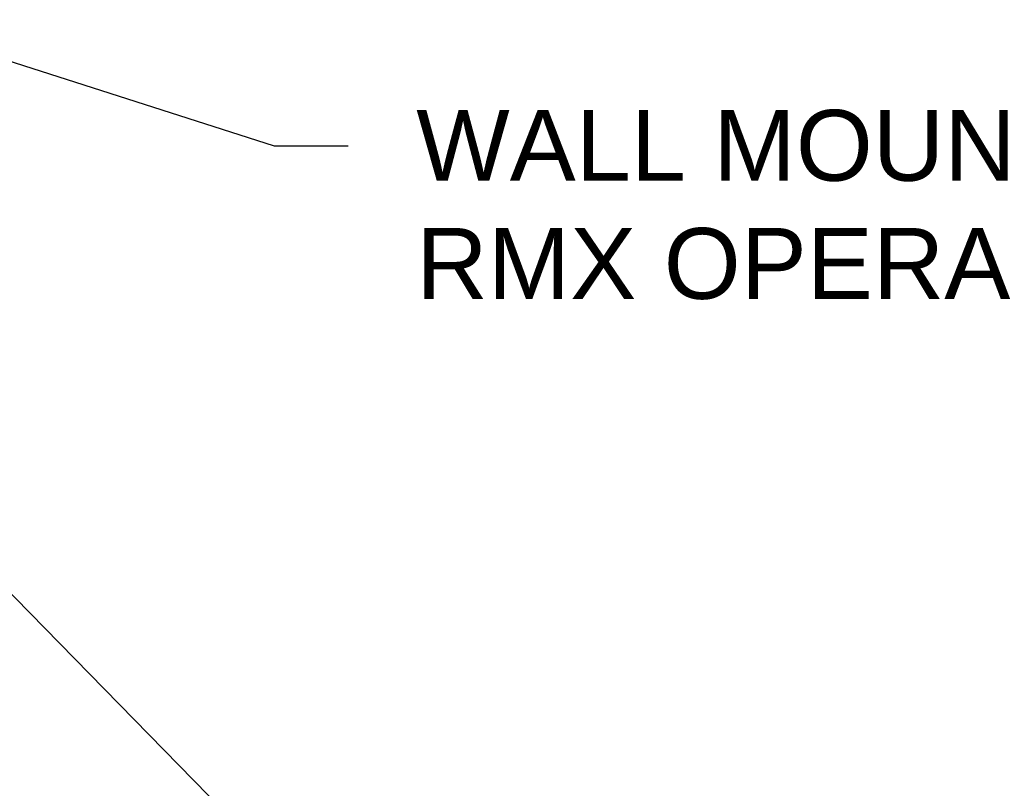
# Model space of a CAD drawing. Header units: inches. Extents: x 169.6 to 213.7, y 214.8 to 266.5.
# Tile 20 of 28: x 207.7 to 209, y 223.1 to 224.1. Entities that reach past the tile are written whole.
import ezdxf
from ezdxf import colors
from ezdxf.entities.mleader import LeaderData, LeaderLine
from ezdxf.math import Vec2, Vec3

# ---------------------------------------------------------------- set-up
doc = ezdxf.new("R2010")
doc.units = ezdxf.units.IN
doc.header["$LTSCALE"] = 0.25
doc.header["$MEASUREMENT"] = 0
doc.layers.add('ANNOTATIONS', color=1, linetype='Continuous')
doc.styles.add('ARIAL', font='arial.ttf', dxfattribs={"height": 0.09375})

msp = doc.modelspace()

# ---------------------------------------------------------------- leaders
at = {"layer": 'ANNOTATIONS'}
ml = msp.add_multileader_mtext('Standard', dxfattribs=at)
ml.set_content('WALL MOUNTED \\PRMX OPERATOR', color=256, style='ARIAL')
ml.set_leader_properties()
ml.build(insert=Vec2(0, 0))
ml.multileader.update_dxf_attribs({"dogleg_length": 0.36, "arrow_head_size": 0.09375})
ctx = ml.context
ctx.base_point, ctx.char_height, ctx.arrow_head_size, ctx.landing_gap_size, ctx.plane_origin = Vec3(208.13641, 223.90437), 0.09375, 0.09375, 0.09, Vec3(210.16965, 223.32332)
notes = []
notes.append((ctx, [(1, (1, 1, 0), (208.03846, 223.90437), (1, 0), 0.09796, [(0, [(207.51759, 224.07144)], 0, [])])]))
ctx.mtext.insert, ctx.mtext.flow_direction = Vec3(208.22641, 223.95204), 5
ml = msp.add_multileader_mtext('Standard', dxfattribs=at)
ml.set_content('HAND CHAIN', color=256, style='ARIAL')
ml.set_leader_properties()
ml.build(insert=Vec2(0, 0))
ml.multileader.update_dxf_attribs({"dogleg_length": 0.36, "arrow_head_size": 0.09375})
ctx = ml.context
ctx.base_point, ctx.char_height, ctx.arrow_head_size, ctx.landing_gap_size, ctx.plane_origin = Vec3(208.13641, 222.95607), 0.09375, 0.09375, 0.09, Vec3(210.16965, 222.84354)
notes.append((ctx, [(1, (1, 1, 0), (208.03846, 222.95607), (1, 0), 0.09796, [(0, [(207.61039, 223.3936)], 0, [])])]))
ctx.mtext.insert, ctx.mtext.flow_direction = Vec3(208.22641, 223.00374), 5
for ctx, leaders in notes:
    for number, flags, end, landing, length, lines in leaders:
        leader = LeaderData()
        leader.index, (leader.has_last_leader_line, leader.has_dogleg_vector, leader.attachment_direction) = number, flags
        leader.last_leader_point, leader.dogleg_vector, leader.dogleg_length = Vec3(end), Vec3(landing), length
        for number, points, colour, breaks in lines:
            line = LeaderLine()
            line.index, line.vertices, line.color, line.breaks = number, Vec3.list(points), colors.encode_raw_color(colour), breaks
            leader.lines.append(line)
        ctx.leaders.append(leader)

doc.saveas('drawing.dxf')
